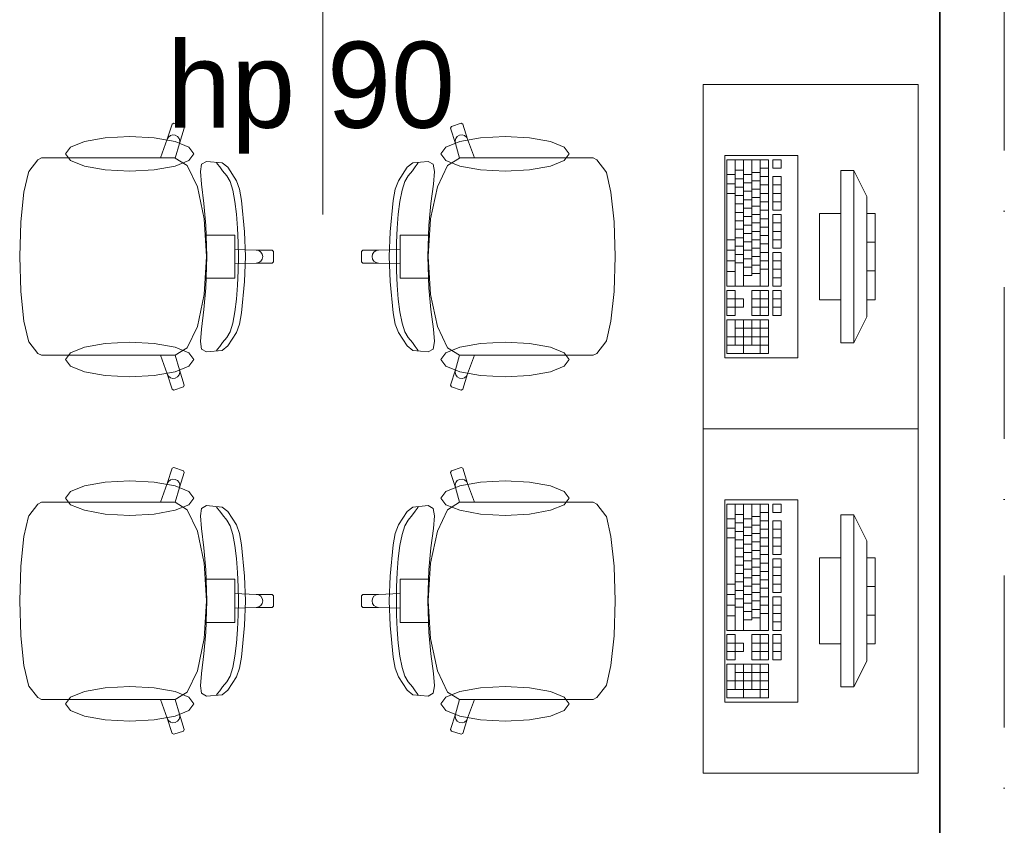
# Model space of a CAD drawing. Header units: millimetres. Extents: x -34676 to 172266, y 39940 to 476087.
# Tile 201 of 256: x 44651 to 46940, y 354771 to 356643. Entities that reach past the tile are written whole.
import ezdxf

# ---------------------------------------------------------------- set-up
doc = ezdxf.new("R2010")
doc.units = ezdxf.units.MM
doc.header["$MEASUREMENT"] = 0
doc.linetypes.add('Krawędzie ukryte', pattern=[3.912222, 2.822222, -1.09])
doc.linetypes.add('Kropki i Kreski', pattern=[6.702778, 3.527778, -1.763889, 0, -1.411111])
for name, color, linetype in [('#podkład', 252, 'Continuous'), ('Konstrukcja - Siatka mod', 7, 'Continuous'), ('Konstrukcja - Ściany nośne wew..P', 7, 'Continuous'), ('Wnętrze - Umeblowanie', 7, 'Continuous'), ('Znaczniki okien Archicada', 7, 'Continuous')]:
    doc.layers.add(name, color=color, linetype=linetype)
doc.styles.add('MtXpl_Arial3', font='txt', dxfattribs={"height": 0.2})

# ---------------------------------------------------------------- blocks, each defined once
blk = doc.blocks.new('kjghgg')
at = {"layer": 'Konstrukcja - Siatka mod', "color": 252, "linetype": 'Kropki i Kreski', "lineweight": 13, "ltscale": 100}
blk.add_line((-97445.8, 468219.5), (-97445.8, 485184.3), dxfattribs=at)
at = {"layer": 'Konstrukcja - Ściany nośne wew..P', "color": 252, "linetype": 'Continuous', "lineweight": 35, "ltscale": 100}
blk.add_line((-97595.8, 482078.3), (-97595.8, 477128.3), dxfattribs=at)
at = {"layer": 'Konstrukcja - Ściany nośne wew..P', "color": 252, "linetype": 'Krawędzie ukryte', "lineweight": 20, "ltscale": 100}
blk.add_line((-97595.8, 482078.3), (-97595.8, 477128.3), dxfattribs=at)
at = {"layer": 'Wnętrze - Umeblowanie', "color": 252, "linetype": 'Continuous', "lineweight": 13, "ltscale": 100}
for p, q in [((-97645.8, 481780.1), (-98145.8, 481780.1)), ((-98145.8, 481780.1), (-98145.8, 480980.1)), ((-97645.8, 480980.1), (-97645.8, 481780.1)), ((-99392.4, 481652.8), (-99381, 481688.2)), ((-99381, 481688.2), (-99377.3, 481690.1)), ((-99377.3, 481690.1), (-99354.5, 481682.6)), ((-99352.6, 481678.8), (-99364, 481643.4)), ((-99354.5, 481682.6), (-99352.6, 481678.8)), ((-98731.6, 481682.6), (-98733.6, 481678.8)), ((-98733.6, 481678.8), (-98722.2, 481643.4)), ((-98708.9, 481690.1), (-98731.6, 481682.6)), ((-98705.1, 481688.2), (-98708.9, 481690.1)), ((-98693.7, 481652.8), (-98705.1, 481688.2)), ((-99584.8, 481647.6), (-99536.5, 481656.3)), ((-99536.5, 481656.3), (-99479.5, 481659.4)), ((-99479.5, 481659.4), (-99422.4, 481656.3)), ((-99422.4, 481656.3), (-99374.1, 481647.6)), ((-99408.1, 481609.4), (-99392.4, 481652.8)), ((-99392.4, 481652.8), (-99389.6, 481657.9)), ((-99389.6, 481657.9), (-99385, 481661.5)), ((-99385, 481661.5), (-99379.4, 481663.1)), ((-99379.4, 481663.1), (-99373.6, 481662.5)), ((-99373.6, 481662.5), (-99368.5, 481659.6)), ((-99368.5, 481659.6), (-99364.9, 481654.9)), ((-99364.9, 481654.9), (-99363.3, 481649.3)), ((-99363.3, 481649.3), (-99364, 481643.4)), ((-98721.3, 481654.9), (-98722.9, 481649.3)), ((-98722.9, 481649.3), (-98722.2, 481643.4)), ((-98717.7, 481659.6), (-98721.3, 481654.9)), ((-98712.6, 481662.5), (-98717.7, 481659.6)), ((-98706.8, 481663.1), (-98712.6, 481662.5)), ((-98663.7, 481656.3), (-98712.1, 481647.6)), ((-98701.2, 481661.5), (-98706.8, 481663.1)), ((-98696.6, 481657.9), (-98701.2, 481661.5)), ((-98693.7, 481652.8), (-98696.6, 481657.9)), ((-98678, 481609.4), (-98693.7, 481652.8)), ((-98606.7, 481659.4), (-98663.7, 481656.3)), ((-98549.7, 481656.3), (-98606.7, 481659.4)), ((-98501.3, 481647.6), (-98549.7, 481656.3)), ((-99628.5, 481619.1), (-99617.1, 481634.5)), ((-99617.1, 481634.5), (-99584.8, 481647.6)), ((-99374.1, 481647.6), (-99341.8, 481634.5)), ((-99364, 481643.4), (-99373.7, 481609.3)), ((-99341.8, 481634.5), (-99330.5, 481619.1)), ((-98744.4, 481634.5), (-98755.7, 481619.1)), ((-98712.1, 481647.6), (-98744.4, 481634.5)), ((-98722.2, 481643.4), (-98712.5, 481609.3)), ((-98469, 481634.5), (-98501.3, 481647.6)), ((-98457.7, 481619.1), (-98469, 481634.5)), ((-99714.1, 481578), (-99693, 481604.8)), ((-99693, 481604.8), (-99684.4, 481609.4)), ((-99684.4, 481609.4), (-99653.3, 481609.4)), ((-99653.3, 481609.4), (-99617.2, 481609.4)), ((-99617.1, 481603.7), (-99628.5, 481619.1)), ((-99617.2, 481609.4), (-99408.1, 481609.4)), ((-99584.8, 481590.7), (-99617.1, 481603.7)), ((-99373.9, 481609.4), (-99408.1, 481609.4)), ((-99341.8, 481603.7), (-99374.1, 481590.7)), ((-99373.9, 481609.4), (-99373.7, 481609.3)), ((-99373.7, 481609.3), (-99345.8, 481591.9)), ((-99330.5, 481619.1), (-99341.8, 481603.7)), ((-98755.7, 481619.1), (-98744.4, 481603.7)), ((-98744.4, 481603.7), (-98712.1, 481590.7)), ((-98712.5, 481609.3), (-98740.3, 481591.9)), ((-98712.3, 481609.4), (-98712.5, 481609.3)), ((-98712.3, 481609.4), (-98678, 481609.4)), ((-98468.9, 481609.4), (-98678, 481609.4)), ((-98501.3, 481590.7), (-98469, 481603.7)), ((-98469, 481603.7), (-98457.7, 481619.1)), ((-98432.9, 481609.4), (-98468.9, 481609.4)), ((-98401.8, 481609.4), (-98432.9, 481609.4)), ((-98393.2, 481604.8), (-98401.8, 481609.4)), ((-98372.1, 481578), (-98393.2, 481604.8)), ((-97925.8, 481615.1), (-98095.8, 481615.1)), ((-98095.8, 481615.1), (-98095.8, 481145.1)), ((-98090.9, 481605.3), (-98090.9, 481311.6)), ((-97993.9, 481605.3), (-98090.9, 481605.3)), ((-98071.5, 481605.3), (-98071.5, 481311.6)), ((-98052.1, 481605.3), (-98052.1, 481311.6)), ((-98032.7, 481605.3), (-98032.7, 481336)), ((-98013.3, 481605.3), (-98013.3, 481311.6)), ((-97993.9, 481311.6), (-97993.9, 481605.3)), ((-97984.2, 481605.3), (-97984.2, 481585.7)), ((-97964.9, 481605.3), (-97984.2, 481605.3)), ((-97964.9, 481585.7), (-97964.9, 481605.3)), ((-97925.8, 481145.1), (-97925.8, 481615.1)), ((-99536.5, 481581.9), (-99584.8, 481590.7)), ((-99479.5, 481578.9), (-99536.5, 481581.9)), ((-99422.4, 481581.9), (-99479.5, 481578.9)), ((-99374.1, 481590.7), (-99422.4, 481581.9)), ((-99345.8, 481591.9), (-99322, 481542.2)), ((-99315.3, 481577.6), (-99312.3, 481594.8)), ((-99312.3, 481594.8), (-99300.7, 481601.5)), ((-99300.7, 481601.5), (-99264.6, 481598.2)), ((-99275.2, 481595.1), (-99277.8, 481598.9)), ((-99270.1, 481588.9), (-99275.2, 481595.1)), ((-99263.9, 481579.8), (-99270.1, 481588.9)), ((-99264.6, 481598.2), (-99251.5, 481587.7)), ((-99251.5, 481587.7), (-99231.4, 481556.6)), ((-98834.7, 481587.7), (-98854.8, 481556.6)), ((-98821.5, 481598.2), (-98834.7, 481587.7)), ((-98822.3, 481579.8), (-98816.1, 481588.9)), ((-98785.4, 481601.5), (-98821.5, 481598.2)), ((-98816.1, 481588.9), (-98811, 481595.1)), ((-98811, 481595.1), (-98808.4, 481598.9)), ((-98773.9, 481594.8), (-98785.4, 481601.5)), ((-98770.8, 481577.6), (-98773.9, 481594.8)), ((-98740.3, 481591.9), (-98764.1, 481542.2)), ((-98712.1, 481590.7), (-98663.7, 481581.9)), ((-98663.7, 481581.9), (-98606.7, 481578.9)), ((-98606.7, 481578.9), (-98549.7, 481581.9)), ((-98549.7, 481581.9), (-98501.3, 481590.7)), ((-98071.5, 481580.8), (-98052.1, 481580.8)), ((-98013.3, 481585.7), (-97993.9, 481585.7)), ((-97984.2, 481585.7), (-97964.9, 481585.7)), ((-99725.7, 481530), (-99715, 481575.9)), ((-99715, 481575.9), (-99714.1, 481578)), ((-99312.7, 481548.7), (-99315.3, 481577.6)), ((-99253.8, 481568.1), (-99263.9, 481579.8)), ((-99246.1, 481554.9), (-99253.8, 481568.1)), ((-98840, 481554.9), (-98832.3, 481568.1)), ((-98832.3, 481568.1), (-98822.3, 481579.8)), ((-98773.4, 481548.7), (-98770.8, 481577.6)), ((-98371.2, 481575.9), (-98372.1, 481578)), ((-98360.5, 481530), (-98371.2, 481575.9)), ((-98090.9, 481571), (-98071.5, 481571)), ((-98071.5, 481561.3), (-98052.1, 481561.3)), ((-98052.1, 481571), (-98032.7, 481571)), ((-98032.7, 481575.9), (-98013.3, 481575.9)), ((-98013.3, 481566.2), (-97993.9, 481566.2)), ((-97984.2, 481566.2), (-97984.2, 481487.8)), ((-97964.9, 481566.2), (-97984.2, 481566.2)), ((-97964.9, 481487.8), (-97964.9, 481566.2)), ((-97825.8, 481580.1), (-97825.8, 481180.1)), ((-97795.8, 481580.1), (-97825.8, 481580.1)), ((-97795.8, 481180.1), (-97795.8, 481580.1)), ((-97795.8, 481580.1), (-97765.8, 481520.1)), ((-99322, 481542.2), (-99306.2, 481467.9)), ((-99306.9, 481503.3), (-99312.7, 481548.7)), ((-99239.9, 481534.6), (-99246.1, 481554.9)), ((-99234.9, 481508.6), (-99239.9, 481534.6)), ((-99231.4, 481556.6), (-99224.1, 481536.7)), ((-99224.1, 481536.7), (-99219.3, 481510.8)), ((-98862, 481536.7), (-98866.8, 481510.8)), ((-98854.8, 481556.6), (-98862, 481536.7)), ((-98851.2, 481508.6), (-98846.3, 481534.6)), ((-98846.3, 481534.6), (-98840, 481554.9)), ((-98764.1, 481542.2), (-98780, 481467.9)), ((-98779.3, 481503.3), (-98773.4, 481548.7)), ((-98090.9, 481549), (-98071.5, 481549)), ((-98071.5, 481541.7), (-98052.1, 481541.7)), ((-98052.1, 481551.5), (-98032.7, 481551.5)), ((-98032.7, 481556.4), (-98013.3, 481556.4)), ((-98032.7, 481536.8), (-98013.3, 481536.8)), ((-98013.3, 481546.6), (-97993.9, 481546.6)), ((-97984.2, 481546.6), (-97964.9, 481546.6)), ((-99732.8, 481461.2), (-99725.7, 481530)), ((-98353.3, 481461.2), (-98360.5, 481530)), ((-98090.9, 481527), (-98071.5, 481527)), ((-98071.5, 481522.1), (-98052.1, 481522.1)), ((-98052.1, 481531.9), (-98032.7, 481531.9)), ((-98052.1, 481512.3), (-98032.7, 481512.3)), ((-98032.7, 481517.2), (-98013.3, 481517.2)), ((-98013.3, 481527), (-97993.9, 481527)), ((-97984.2, 481527), (-97964.9, 481527)), ((-97765.8, 481520.1), (-97765.8, 481240.1)), ((-99302.2, 481452.4), (-99306.9, 481503.3)), ((-99231.2, 481478.7), (-99234.9, 481508.6)), ((-99219.3, 481510.8), (-99212.4, 481437.6)), ((-98866.8, 481510.8), (-98873.8, 481437.6)), ((-98854.9, 481478.7), (-98851.2, 481508.6)), ((-98783.9, 481452.4), (-98779.3, 481503.3)), ((-98071.5, 481502.5), (-98052.1, 481502.5)), ((-98052.1, 481492.7), (-98032.7, 481492.7)), ((-98032.7, 481497.6), (-98013.3, 481497.6)), ((-98013.3, 481507.4), (-97993.9, 481507.4)), ((-97984.2, 481507.4), (-97964.9, 481507.4)), ((-99306.2, 481467.9), (-99303.8, 481430.4)), ((-99228.7, 481446.2), (-99231.2, 481478.7)), ((-98857.5, 481446.2), (-98854.9, 481478.7)), ((-98780, 481467.9), (-98782.4, 481430.4)), ((-98071.5, 481482.9), (-98052.1, 481482.9)), ((-98052.1, 481473.1), (-98032.7, 481473.1)), ((-98032.7, 481478), (-98013.3, 481478)), ((-98013.3, 481487.8), (-97993.9, 481487.8)), ((-98013.3, 481468.2), (-97993.9, 481468.2)), ((-97984.2, 481487.8), (-97964.9, 481487.8)), ((-97984.2, 481478), (-97984.2, 481399.7)), ((-97964.9, 481478), (-97984.2, 481478)), ((-97964.9, 481399.7), (-97964.9, 481478)), ((-97875.8, 481480.1), (-97875.8, 481280.1)), ((-97825.8, 481480.1), (-97875.8, 481480.1)), ((-97825.8, 481280.1), (-97825.8, 481480.1)), ((-97765.8, 481480.1), (-97765.8, 481280.1)), ((-97745.8, 481480.1), (-97765.8, 481480.1)), ((-97745.8, 481280.1), (-97745.8, 481480.1)), ((-99735.4, 481380.1), (-99732.9, 481460.1)), ((-99732.9, 481460.1), (-99732.8, 481461.2)), ((-99299.9, 481380.1), (-99302.2, 481452.4)), ((-99227.2, 481412.8), (-99228.7, 481446.2)), ((-98858.9, 481412.8), (-98857.5, 481446.2)), ((-98786.3, 481380.1), (-98783.9, 481452.4)), ((-98353.2, 481460.1), (-98353.3, 481461.2)), ((-98350.8, 481380.1), (-98353.2, 481460.1)), ((-98071.5, 481463.3), (-98052.1, 481463.3)), ((-98071.5, 481443.8), (-98052.1, 481443.8)), ((-98052.1, 481453.5), (-98032.7, 481453.5)), ((-98032.7, 481458.4), (-98013.3, 481458.4)), ((-98013.3, 481448.7), (-97993.9, 481448.7)), ((-97984.2, 481458.4), (-97964.9, 481458.4)), ((-99303.8, 481430.4), (-99300.6, 481380.1)), ((-99303.8, 481430.4), (-99265.1, 481430.4)), ((-99265.1, 481430.4), (-99235.2, 481430.4)), ((-99235.2, 481430.4), (-99235.2, 481397)), ((-99212.4, 481437.6), (-99210.2, 481380.1)), ((-98873.8, 481437.6), (-98876, 481380.1)), ((-98821.1, 481430.4), (-98851, 481430.4)), ((-98851, 481430.4), (-98851, 481397)), ((-98782.4, 481430.4), (-98821.1, 481430.4)), ((-98782.4, 481430.4), (-98785.6, 481380.1)), ((-98071.5, 481424.2), (-98052.1, 481424.2)), ((-98052.1, 481434), (-98032.7, 481434)), ((-98032.7, 481438.9), (-98013.3, 481438.9)), ((-98013.3, 481429.1), (-97993.9, 481429.1)), ((-97984.2, 481438.9), (-97964.9, 481438.9)), ((-99226.8, 481380.1), (-99227.2, 481412.8)), ((-98859.4, 481380.1), (-98858.9, 481412.8)), ((-98090.9, 481419.3), (-98071.5, 481419.3)), ((-98071.5, 481404.6), (-98052.1, 481404.6)), ((-98052.1, 481414.4), (-98032.7, 481414.4)), ((-98032.7, 481419.3), (-98013.3, 481419.3)), ((-98032.7, 481399.7), (-98013.3, 481399.7)), ((-98013.3, 481409.5), (-97993.9, 481409.5)), ((-97984.2, 481419.3), (-97964.9, 481419.3)), ((-97984.2, 481399.7), (-97964.9, 481399.7)), ((-97765.8, 481413.4), (-97745.8, 481413.4)), ((-99735.4, 481380.1), (-99732.9, 481300.1)), ((-99303.8, 481329.8), (-99300.6, 481380.1)), ((-99299.9, 481380.1), (-99302.2, 481307.8)), ((-99235.2, 481397), (-99235.2, 481380.1)), ((-99235.2, 481397), (-99185.3, 481395.2)), ((-99235.2, 481363.2), (-99235.2, 481380.1)), ((-99226.8, 481380.1), (-99227.2, 481347.4)), ((-99212.4, 481322.6), (-99210.2, 481380.1)), ((-99185.3, 481395.2), (-99179.6, 481394.1)), ((-99185.3, 481395.2), (-99148.4, 481395.2)), ((-99179.6, 481394.1), (-99174.7, 481390.8)), ((-99174.7, 481390.8), (-99171.5, 481385.9)), ((-99174.7, 481369.4), (-99171.5, 481374.3)), ((-99171.5, 481385.9), (-99170.3, 481380.1)), ((-99171.5, 481374.3), (-99170.3, 481380.1)), ((-99148.4, 481395.2), (-99145.4, 481392.2)), ((-99145.4, 481392.2), (-99145.4, 481380.1)), ((-99145.4, 481368), (-99145.4, 481380.1)), ((-98937.8, 481395.2), (-98940.8, 481392.2)), ((-98940.8, 481392.2), (-98940.8, 481380.1)), ((-98940.8, 481368), (-98940.8, 481380.1)), ((-98900.9, 481395.2), (-98937.8, 481395.2)), ((-98914.7, 481385.9), (-98915.8, 481380.1)), ((-98914.7, 481374.3), (-98915.8, 481380.1)), ((-98911.5, 481390.8), (-98914.7, 481385.9)), ((-98911.5, 481369.4), (-98914.7, 481374.3)), ((-98906.6, 481394.1), (-98911.5, 481390.8)), ((-98900.9, 481395.2), (-98906.6, 481394.1)), ((-98851, 481397), (-98900.9, 481395.2)), ((-98873.8, 481322.6), (-98876, 481380.1)), ((-98859.4, 481380.1), (-98858.9, 481347.4)), ((-98851, 481397), (-98851, 481380.1)), ((-98851, 481363.2), (-98851, 481380.1)), ((-98786.3, 481380.1), (-98783.9, 481307.8)), ((-98782.4, 481329.8), (-98785.6, 481380.1)), ((-98350.8, 481380.1), (-98353.2, 481300.1)), ((-98090.9, 481394.8), (-98071.5, 481394.8)), ((-98071.5, 481385), (-98052.1, 481385)), ((-98052.1, 481394.8), (-98032.7, 481394.8)), ((-98052.1, 481375.2), (-98032.7, 481375.2)), ((-98032.7, 481380.1), (-98013.3, 481380.1)), ((-98013.3, 481389.9), (-97993.9, 481389.9)), ((-97984.2, 481389.9), (-97984.2, 481311.6)), ((-97964.9, 481389.9), (-97984.2, 481389.9)), ((-97964.9, 481311.6), (-97964.9, 481389.9)), ((-99235.2, 481363.2), (-99185.3, 481365)), ((-99235.2, 481329.8), (-99235.2, 481363.2)), ((-99185.3, 481365), (-99179.6, 481366.2)), ((-99185.3, 481365), (-99148.4, 481365)), ((-99179.6, 481366.2), (-99174.7, 481369.4)), ((-99148.4, 481365), (-99145.4, 481368)), ((-98937.8, 481365), (-98940.8, 481368)), ((-98900.9, 481365), (-98937.8, 481365)), ((-98906.6, 481366.2), (-98911.5, 481369.4)), ((-98900.9, 481365), (-98906.6, 481366.2)), ((-98851, 481363.2), (-98900.9, 481365)), ((-98851, 481329.8), (-98851, 481363.2)), ((-98090.9, 481370.3), (-98071.5, 481370.3)), ((-98071.5, 481365.4), (-98052.1, 481365.4)), ((-98052.1, 481355.6), (-98032.7, 481355.6)), ((-98032.7, 481360.5), (-98013.3, 481360.5)), ((-98013.3, 481370.3), (-97993.9, 481370.3)), ((-97984.2, 481370.3), (-97964.9, 481370.3)), ((-99306.2, 481292.4), (-99303.8, 481329.8)), ((-99303.8, 481329.8), (-99265.1, 481329.8)), ((-99265.1, 481329.8), (-99235.2, 481329.8)), ((-99227.2, 481347.4), (-99228.7, 481314)), ((-98858.9, 481347.4), (-98857.5, 481314)), ((-98821.1, 481329.8), (-98851, 481329.8)), ((-98782.4, 481329.8), (-98821.1, 481329.8)), ((-98780, 481292.4), (-98782.4, 481329.8)), ((-98090.9, 481345.8), (-98071.5, 481345.8)), ((-98052.1, 481336), (-98032.7, 481336)), ((-98032.7, 481340.9), (-98013.3, 481340.9)), ((-98013.3, 481350.7), (-97993.9, 481350.7)), ((-97984.2, 481350.7), (-97964.9, 481350.7)), ((-97984.2, 481331.2), (-97964.9, 481331.2)), ((-97765.8, 481346.8), (-97745.8, 481346.8)), ((-99302.2, 481307.8), (-99306.9, 481256.9)), ((-99228.7, 481314), (-99231.2, 481281.6)), ((-99219.3, 481249.4), (-99212.4, 481322.6)), ((-98866.8, 481249.4), (-98873.8, 481322.6)), ((-98857.5, 481314), (-98854.9, 481281.6)), ((-98783.9, 481307.8), (-98779.3, 481256.9)), ((-98090.9, 481311.6), (-97993.9, 481311.6)), ((-97984.2, 481311.6), (-97964.9, 481311.6)), ((-99732.9, 481300.1), (-99732.8, 481299)), ((-99732.8, 481299), (-99725.7, 481230.3)), ((-99322, 481218), (-99306.2, 481292.4)), ((-98764.1, 481218), (-98780, 481292.4)), ((-98353.3, 481299), (-98360.5, 481230.3)), ((-98353.2, 481300.1), (-98353.3, 481299)), ((-98090.9, 481301.8), (-98090.9, 481243)), ((-98071.5, 481301.8), (-98090.9, 481301.8)), ((-98071.5, 481282.2), (-98071.5, 481301.8)), ((-98032.7, 481301.8), (-98032.7, 481243)), ((-97993.9, 481301.8), (-98032.7, 481301.8)), ((-98013.3, 481301.8), (-98013.3, 481243)), ((-97993.9, 481243), (-97993.9, 481301.8)), ((-97984.2, 481301.8), (-97984.2, 481243)), ((-97964.9, 481301.8), (-97984.2, 481301.8)), ((-97964.9, 481243), (-97964.9, 481301.8)), ((-99231.2, 481281.6), (-99234.9, 481251.6)), ((-98854.9, 481281.6), (-98851.2, 481251.6)), ((-98090.9, 481282.2), (-98071.5, 481282.2)), ((-98090.9, 481262.6), (-98071.5, 481262.6)), ((-98052.1, 481282.2), (-98071.5, 481282.2)), ((-98071.5, 481282.2), (-98071.5, 481262.6)), ((-98071.5, 481243), (-98071.5, 481262.6)), ((-98071.5, 481262.6), (-98052.1, 481262.6)), ((-98052.1, 481262.6), (-98052.1, 481282.2)), ((-98032.7, 481282.2), (-97993.9, 481282.2)), ((-98032.7, 481262.6), (-97993.9, 481262.6)), ((-97984.2, 481282.2), (-97964.9, 481282.2)), ((-97984.2, 481262.6), (-97964.9, 481262.6)), ((-97875.8, 481280.1), (-97825.8, 481280.1)), ((-97765.8, 481280.1), (-97745.8, 481280.1)), ((-99306.9, 481256.9), (-99312.7, 481211.6)), ((-99234.9, 481251.6), (-99239.9, 481225.6)), ((-99224.1, 481223.5), (-99219.3, 481249.4)), ((-98862, 481223.5), (-98866.8, 481249.4)), ((-98851.2, 481251.6), (-98846.3, 481225.6)), ((-98779.3, 481256.9), (-98773.4, 481211.6)), ((-98090.9, 481243), (-98071.5, 481243)), ((-98032.7, 481243), (-97993.9, 481243)), ((-97984.2, 481243), (-97964.9, 481243)), ((-97795.8, 481180.1), (-97765.8, 481240.1)), ((-99725.7, 481230.3), (-99715, 481184.3)), ((-99345.8, 481168.3), (-99322, 481218)), ((-99239.9, 481225.6), (-99246.1, 481205.3)), ((-99231.4, 481203.6), (-99224.1, 481223.5)), ((-98854.8, 481203.6), (-98862, 481223.5)), ((-98846.3, 481225.6), (-98840, 481205.3)), ((-98740.3, 481168.3), (-98764.1, 481218)), ((-98360.5, 481230.3), (-98371.2, 481184.3)), ((-98090.9, 481233.2), (-98090.9, 481154.9)), ((-97993.9, 481233.2), (-98090.9, 481233.2)), ((-98071.5, 481233.2), (-98071.5, 481174.5)), ((-98052.1, 481233.2), (-98052.1, 481154.9)), ((-98032.7, 481233.2), (-98032.7, 481174.5)), ((-98013.3, 481233.2), (-98013.3, 481154.9)), ((-97993.9, 481154.9), (-97993.9, 481233.2)), ((-99312.7, 481211.6), (-99315.3, 481182.7)), ((-99253.8, 481192.1), (-99263.9, 481180.4)), ((-99246.1, 481205.3), (-99253.8, 481192.1)), ((-99251.5, 481172.6), (-99231.4, 481203.6)), ((-98834.7, 481172.6), (-98854.8, 481203.6)), ((-98840, 481205.3), (-98832.3, 481192.1)), ((-98832.3, 481192.1), (-98822.3, 481180.4)), ((-98773.4, 481211.6), (-98770.8, 481182.7)), ((-98090.9, 481194.1), (-97993.9, 481194.1)), ((-98071.5, 481213.7), (-97993.9, 481213.7)), ((-99715, 481184.3), (-99714.1, 481182.2)), ((-99714.1, 481182.2), (-99693, 481155.4)), ((-99584.8, 481169.6), (-99617.1, 481156.5)), ((-99536.5, 481178.3), (-99584.8, 481169.6)), ((-99479.5, 481181.4), (-99536.5, 481178.3)), ((-99422.4, 481178.3), (-99479.5, 481181.4)), ((-99374.1, 481169.6), (-99422.4, 481178.3)), ((-99341.8, 481156.5), (-99374.1, 481169.6)), ((-99373.7, 481151), (-99345.8, 481168.3)), ((-99315.3, 481182.7), (-99312.3, 481165.4)), ((-99270.1, 481171.4), (-99275.2, 481165.1)), ((-99263.9, 481180.4), (-99270.1, 481171.4)), ((-99264.6, 481162), (-99251.5, 481172.6)), ((-98821.5, 481162), (-98834.7, 481172.6)), ((-98822.3, 481180.4), (-98816.1, 481171.4)), ((-98816.1, 481171.4), (-98811, 481165.1)), ((-98770.8, 481182.7), (-98773.9, 481165.4)), ((-98744.4, 481156.5), (-98712.1, 481169.6)), ((-98712.5, 481151), (-98740.3, 481168.3)), ((-98712.1, 481169.6), (-98663.7, 481178.3)), ((-98663.7, 481178.3), (-98606.7, 481181.4)), ((-98606.7, 481181.4), (-98549.7, 481178.3)), ((-98549.7, 481178.3), (-98501.3, 481169.6)), ((-98501.3, 481169.6), (-98469, 481156.5)), ((-98372.1, 481182.2), (-98393.2, 481155.4)), ((-98371.2, 481184.3), (-98372.1, 481182.2)), ((-98090.9, 481174.5), (-97993.9, 481174.5)), ((-97825.8, 481180.1), (-97795.8, 481180.1)), ((-99693, 481155.4), (-99684.4, 481150.8)), ((-99684.4, 481150.8), (-99653.3, 481150.8)), ((-99653.3, 481150.8), (-99617.2, 481150.8)), ((-99617.1, 481156.5), (-99628.5, 481141.1)), ((-99617.2, 481150.8), (-99408.1, 481150.8)), ((-99373.9, 481150.8), (-99408.1, 481150.8)), ((-99408.1, 481150.8), (-99392.4, 481107.5)), ((-99373.9, 481150.8), (-99373.7, 481151)), ((-99364, 481116.8), (-99373.7, 481151)), ((-99330.5, 481141.1), (-99341.8, 481156.5)), ((-99312.3, 481165.4), (-99300.7, 481158.7)), ((-99300.7, 481158.7), (-99264.6, 481162)), ((-99275.2, 481165.1), (-99277.8, 481161.3)), ((-98785.4, 481158.7), (-98821.5, 481162)), ((-98811, 481165.1), (-98808.4, 481161.3)), ((-98773.9, 481165.4), (-98785.4, 481158.7)), ((-98755.7, 481141.1), (-98744.4, 481156.5)), ((-98722.2, 481116.8), (-98712.5, 481151)), ((-98712.3, 481150.8), (-98712.5, 481151)), ((-98712.3, 481150.8), (-98678, 481150.8)), ((-98678, 481150.8), (-98693.7, 481107.5)), ((-98468.9, 481150.8), (-98678, 481150.8)), ((-98469, 481156.5), (-98457.7, 481141.1)), ((-98432.9, 481150.8), (-98468.9, 481150.8)), ((-98401.8, 481150.8), (-98432.9, 481150.8)), ((-98393.2, 481155.4), (-98401.8, 481150.8)), ((-98090.9, 481154.9), (-97993.9, 481154.9)), ((-99628.5, 481141.1), (-99617.1, 481125.7)), ((-99617.1, 481125.7), (-99584.8, 481112.6)), ((-99374.1, 481112.6), (-99341.8, 481125.7)), ((-99341.8, 481125.7), (-99330.5, 481141.1)), ((-98744.4, 481125.7), (-98755.7, 481141.1)), ((-98712.1, 481112.6), (-98744.4, 481125.7)), ((-98469, 481125.7), (-98501.3, 481112.6)), ((-98457.7, 481141.1), (-98469, 481125.7)), ((-98095.8, 481145.1), (-97925.8, 481145.1)), ((-99584.8, 481112.6), (-99536.5, 481103.9)), ((-99536.5, 481103.9), (-99479.5, 481100.9)), ((-99479.5, 481100.9), (-99422.4, 481103.9)), ((-99422.4, 481103.9), (-99374.1, 481112.6)), ((-99392.4, 481107.5), (-99389.6, 481102.3)), ((-99392.4, 481107.5), (-99381, 481072.1)), ((-99389.6, 481102.3), (-99385, 481098.7)), ((-99373.6, 481097.8), (-99368.5, 481100.6)), ((-99368.5, 481100.6), (-99364.9, 481105.3)), ((-99364.9, 481105.3), (-99363.3, 481110.9)), ((-99363.3, 481110.9), (-99364, 481116.8)), ((-99352.6, 481081.4), (-99364, 481116.8)), ((-98733.6, 481081.4), (-98722.2, 481116.8)), ((-98722.9, 481110.9), (-98722.2, 481116.8)), ((-98721.3, 481105.3), (-98722.9, 481110.9)), ((-98717.7, 481100.6), (-98721.3, 481105.3)), ((-98712.6, 481097.8), (-98717.7, 481100.6)), ((-98663.7, 481103.9), (-98712.1, 481112.6)), ((-98693.7, 481107.5), (-98705.1, 481072.1)), ((-98696.6, 481102.3), (-98701.2, 481098.7)), ((-98693.7, 481107.5), (-98696.6, 481102.3)), ((-98606.7, 481100.9), (-98663.7, 481103.9)), ((-98549.7, 481103.9), (-98606.7, 481100.9)), ((-98501.3, 481112.6), (-98549.7, 481103.9)), ((-99385, 481098.7), (-99379.4, 481097.1)), ((-99379.4, 481097.1), (-99373.6, 481097.8)), ((-99377.3, 481070.1), (-99354.5, 481077.6)), ((-99354.5, 481077.6), (-99352.6, 481081.4)), ((-98731.6, 481077.6), (-98733.6, 481081.4)), ((-98708.9, 481070.1), (-98731.6, 481077.6)), ((-98706.8, 481097.1), (-98712.6, 481097.8)), ((-98701.2, 481098.7), (-98706.8, 481097.1)), ((-99381, 481072.1), (-99377.3, 481070.1)), ((-98705.1, 481072.1), (-98708.9, 481070.1)), ((-97645.8, 480980.1), (-98145.8, 480980.1)), ((-98145.8, 480980.1), (-98145.8, 480180.1)), ((-98145.8, 480980.1), (-97645.8, 480980.1)), ((-97645.8, 480180.1), (-97645.8, 480980.1)), ((-99392.4, 480852.8), (-99381, 480888.2)), ((-99381, 480888.2), (-99377.3, 480890.1)), ((-99377.3, 480890.1), (-99354.5, 480882.6)), ((-99352.6, 480878.8), (-99364, 480843.4)), ((-99354.5, 480882.6), (-99352.6, 480878.8)), ((-98731.6, 480882.6), (-98733.6, 480878.8)), ((-98733.6, 480878.8), (-98722.2, 480843.4)), ((-98708.9, 480890.1), (-98731.6, 480882.6)), ((-98705.1, 480888.2), (-98708.9, 480890.1)), ((-98693.7, 480852.8), (-98705.1, 480888.2)), ((-99617.1, 480834.5), (-99584.8, 480847.6)), ((-99584.8, 480847.6), (-99536.5, 480856.3)), ((-99536.5, 480856.3), (-99479.5, 480859.4)), ((-99479.5, 480859.4), (-99422.4, 480856.3)), ((-99422.4, 480856.3), (-99374.1, 480847.6)), ((-99408.1, 480809.4), (-99392.4, 480852.8)), ((-99392.4, 480852.8), (-99389.6, 480857.9)), ((-99389.6, 480857.9), (-99385, 480861.5)), ((-99385, 480861.5), (-99379.4, 480863.1)), ((-99379.4, 480863.1), (-99373.6, 480862.5)), ((-99374.1, 480847.6), (-99341.8, 480834.5)), ((-99373.6, 480862.5), (-99368.5, 480859.6)), ((-99368.5, 480859.6), (-99364.9, 480854.9)), ((-99364.9, 480854.9), (-99363.3, 480849.3)), ((-99363.3, 480849.3), (-99364, 480843.4)), ((-98712.1, 480847.6), (-98744.4, 480834.5)), ((-98721.3, 480854.9), (-98722.9, 480849.3)), ((-98722.9, 480849.3), (-98722.2, 480843.4)), ((-98717.7, 480859.6), (-98721.3, 480854.9)), ((-98712.6, 480862.5), (-98717.7, 480859.6)), ((-98706.8, 480863.1), (-98712.6, 480862.5)), ((-98663.7, 480856.3), (-98712.1, 480847.6)), ((-98701.2, 480861.5), (-98706.8, 480863.1)), ((-98696.6, 480857.9), (-98701.2, 480861.5)), ((-98693.7, 480852.8), (-98696.6, 480857.9)), ((-98678, 480809.4), (-98693.7, 480852.8)), ((-98606.7, 480859.4), (-98663.7, 480856.3)), ((-98549.7, 480856.3), (-98606.7, 480859.4)), ((-98501.3, 480847.6), (-98549.7, 480856.3)), ((-98469, 480834.5), (-98501.3, 480847.6)), ((-99628.5, 480819.1), (-99617.1, 480834.5)), ((-99364, 480843.4), (-99373.7, 480809.3)), ((-99341.8, 480834.5), (-99330.5, 480819.1)), ((-98744.4, 480834.5), (-98755.7, 480819.1)), ((-98722.2, 480843.4), (-98712.5, 480809.3)), ((-98457.7, 480819.1), (-98469, 480834.5)), ((-99714.1, 480778), (-99693, 480804.8)), ((-99693, 480804.8), (-99684.4, 480809.4)), ((-99684.4, 480809.4), (-99653.3, 480809.4)), ((-99653.3, 480809.4), (-99617.2, 480809.4)), ((-99617.1, 480803.7), (-99628.5, 480819.1)), ((-99617.2, 480809.4), (-99408.1, 480809.4)), ((-99584.8, 480790.7), (-99617.1, 480803.7)), ((-99373.9, 480809.4), (-99408.1, 480809.4)), ((-99341.8, 480803.7), (-99374.1, 480790.7)), ((-99373.9, 480809.4), (-99373.7, 480809.3)), ((-99373.7, 480809.3), (-99345.8, 480791.9)), ((-99330.5, 480819.1), (-99341.8, 480803.7)), ((-98755.7, 480819.1), (-98744.4, 480803.7)), ((-98744.4, 480803.7), (-98712.1, 480790.7)), ((-98712.5, 480809.3), (-98740.3, 480791.9)), ((-98712.3, 480809.4), (-98712.5, 480809.3)), ((-98712.3, 480809.4), (-98678, 480809.4)), ((-98468.9, 480809.4), (-98678, 480809.4)), ((-98501.3, 480790.7), (-98469, 480803.7)), ((-98469, 480803.7), (-98457.7, 480819.1)), ((-98432.9, 480809.4), (-98468.9, 480809.4)), ((-98401.8, 480809.4), (-98432.9, 480809.4)), ((-98393.2, 480804.8), (-98401.8, 480809.4)), ((-98372.1, 480778), (-98393.2, 480804.8)), ((-97925.8, 480815.1), (-98095.8, 480815.1)), ((-98095.8, 480815.1), (-98095.8, 480345.1)), ((-98090.9, 480805.3), (-98090.9, 480511.6)), ((-97993.9, 480805.3), (-98090.9, 480805.3)), ((-98071.5, 480805.3), (-98071.5, 480511.6)), ((-98052.1, 480805.3), (-98052.1, 480511.6)), ((-98032.7, 480805.3), (-98032.7, 480536)), ((-98013.3, 480805.3), (-98013.3, 480511.6)), ((-97993.9, 480511.6), (-97993.9, 480805.3)), ((-97984.2, 480805.3), (-97984.2, 480785.7)), ((-97964.9, 480805.3), (-97984.2, 480805.3)), ((-97964.9, 480785.7), (-97964.9, 480805.3)), ((-97925.8, 480345.1), (-97925.8, 480815.1)), ((-99536.5, 480781.9), (-99584.8, 480790.7)), ((-99479.5, 480778.9), (-99536.5, 480781.9)), ((-99422.4, 480781.9), (-99479.5, 480778.9)), ((-99374.1, 480790.7), (-99422.4, 480781.9)), ((-99345.8, 480791.9), (-99322, 480742.2)), ((-99315.3, 480777.6), (-99312.3, 480794.8)), ((-99312.3, 480794.8), (-99300.7, 480801.5)), ((-99300.7, 480801.5), (-99264.6, 480798.2)), ((-99275.2, 480795.1), (-99277.8, 480798.9)), ((-99270.1, 480788.9), (-99275.2, 480795.1)), ((-99263.9, 480779.8), (-99270.1, 480788.9)), ((-99264.6, 480798.2), (-99251.5, 480787.7)), ((-99253.8, 480768.1), (-99263.9, 480779.8)), ((-99251.5, 480787.7), (-99231.4, 480756.6)), ((-98834.7, 480787.7), (-98854.8, 480756.6)), ((-98821.5, 480798.2), (-98834.7, 480787.7)), ((-98832.3, 480768.1), (-98822.3, 480779.8)), ((-98822.3, 480779.8), (-98816.1, 480788.9)), ((-98785.4, 480801.5), (-98821.5, 480798.2)), ((-98816.1, 480788.9), (-98811, 480795.1)), ((-98811, 480795.1), (-98808.4, 480798.9)), ((-98773.9, 480794.8), (-98785.4, 480801.5)), ((-98770.8, 480777.6), (-98773.9, 480794.8)), ((-98740.3, 480791.9), (-98764.1, 480742.2)), ((-98712.1, 480790.7), (-98663.7, 480781.9)), ((-98663.7, 480781.9), (-98606.7, 480778.9)), ((-98606.7, 480778.9), (-98549.7, 480781.9)), ((-98549.7, 480781.9), (-98501.3, 480790.7)), ((-98071.5, 480780.8), (-98052.1, 480780.8)), ((-98013.3, 480785.7), (-97993.9, 480785.7)), ((-97984.2, 480785.7), (-97964.9, 480785.7)), ((-97825.8, 480780.1), (-97825.8, 480380.1)), ((-97795.8, 480780.1), (-97825.8, 480780.1)), ((-97795.8, 480380.1), (-97795.8, 480780.1)), ((-97795.8, 480780.1), (-97765.8, 480720.1)), ((-99725.7, 480730), (-99715, 480775.9)), ((-99715, 480775.9), (-99714.1, 480778)), ((-99312.7, 480748.7), (-99315.3, 480777.6)), ((-99246.1, 480754.9), (-99253.8, 480768.1)), ((-99231.4, 480756.6), (-99224.1, 480736.7)), ((-98854.8, 480756.6), (-98862, 480736.7)), ((-98840, 480754.9), (-98832.3, 480768.1)), ((-98773.4, 480748.7), (-98770.8, 480777.6)), ((-98371.2, 480775.9), (-98372.1, 480778)), ((-98360.5, 480730), (-98371.2, 480775.9)), ((-98090.9, 480771), (-98071.5, 480771)), ((-98071.5, 480761.3), (-98052.1, 480761.3)), ((-98052.1, 480771), (-98032.7, 480771)), ((-98032.7, 480775.9), (-98013.3, 480775.9)), ((-98032.7, 480756.4), (-98013.3, 480756.4)), ((-98013.3, 480766.2), (-97993.9, 480766.2)), ((-97984.2, 480766.2), (-97984.2, 480687.8)), ((-97964.9, 480766.2), (-97984.2, 480766.2)), ((-97964.9, 480687.8), (-97964.9, 480766.2)), ((-99322, 480742.2), (-99306.2, 480667.9)), ((-99306.9, 480703.3), (-99312.7, 480748.7)), ((-99239.9, 480734.6), (-99246.1, 480754.9)), ((-99234.9, 480708.6), (-99239.9, 480734.6)), ((-99224.1, 480736.7), (-99219.3, 480710.8)), ((-98862, 480736.7), (-98866.8, 480710.8)), ((-98851.2, 480708.6), (-98846.3, 480734.6)), ((-98846.3, 480734.6), (-98840, 480754.9)), ((-98764.1, 480742.2), (-98780, 480667.9)), ((-98779.3, 480703.3), (-98773.4, 480748.7)), ((-98090.9, 480749), (-98071.5, 480749)), ((-98071.5, 480741.7), (-98052.1, 480741.7)), ((-98052.1, 480751.5), (-98032.7, 480751.5)), ((-98032.7, 480736.8), (-98013.3, 480736.8)), ((-98013.3, 480746.6), (-97993.9, 480746.6)), ((-97984.2, 480746.6), (-97964.9, 480746.6)), ((-99732.8, 480661.2), (-99725.7, 480730)), ((-99219.3, 480710.8), (-99212.4, 480637.6)), ((-98866.8, 480710.8), (-98873.8, 480637.6)), ((-98353.3, 480661.2), (-98360.5, 480730)), ((-98090.9, 480727), (-98071.5, 480727)), ((-98071.5, 480722.1), (-98052.1, 480722.1)), ((-98052.1, 480731.9), (-98032.7, 480731.9)), ((-98052.1, 480712.3), (-98032.7, 480712.3)), ((-98032.7, 480717.2), (-98013.3, 480717.2)), ((-98013.3, 480727), (-97993.9, 480727)), ((-97984.2, 480727), (-97964.9, 480727)), ((-97765.8, 480720.1), (-97765.8, 480440.1)), ((-99302.2, 480652.4), (-99306.9, 480703.3)), ((-99231.2, 480678.7), (-99234.9, 480708.6)), ((-98854.9, 480678.7), (-98851.2, 480708.6)), ((-98783.9, 480652.4), (-98779.3, 480703.3)), ((-98071.5, 480702.5), (-98052.1, 480702.5)), ((-98052.1, 480692.7), (-98032.7, 480692.7)), ((-98032.7, 480697.6), (-98013.3, 480697.6)), ((-98013.3, 480707.4), (-97993.9, 480707.4)), ((-98013.3, 480687.8), (-97993.9, 480687.8)), ((-97984.2, 480707.4), (-97964.9, 480707.4)), ((-97984.2, 480687.8), (-97964.9, 480687.8)), ((-99306.2, 480667.9), (-99303.8, 480630.4)), ((-99228.7, 480646.2), (-99231.2, 480678.7)), ((-98857.5, 480646.2), (-98854.9, 480678.7)), ((-98780, 480667.9), (-98782.4, 480630.4)), ((-98071.5, 480682.9), (-98052.1, 480682.9)), ((-98052.1, 480673.1), (-98032.7, 480673.1)), ((-98032.7, 480678), (-98013.3, 480678)), ((-98013.3, 480668.2), (-97993.9, 480668.2)), ((-97984.2, 480678), (-97984.2, 480599.7)), ((-97964.9, 480678), (-97984.2, 480678)), ((-97964.9, 480599.7), (-97964.9, 480678)), ((-97875.8, 480680.1), (-97875.8, 480480.1)), ((-97825.8, 480680.1), (-97875.8, 480680.1)), ((-97825.8, 480480.1), (-97825.8, 480680.1)), ((-97765.8, 480680.1), (-97765.8, 480480.1)), ((-97745.8, 480680.1), (-97765.8, 480680.1)), ((-97745.8, 480480.1), (-97745.8, 480680.1)), ((-99735.4, 480580.1), (-99732.9, 480660.1)), ((-99732.9, 480660.1), (-99732.8, 480661.2)), ((-99299.9, 480580.1), (-99302.2, 480652.4)), ((-99227.2, 480612.8), (-99228.7, 480646.2)), ((-98858.9, 480612.8), (-98857.5, 480646.2)), ((-98786.3, 480580.1), (-98783.9, 480652.4)), ((-98353.2, 480660.1), (-98353.3, 480661.2)), ((-98350.8, 480580.1), (-98353.2, 480660.1)), ((-98071.5, 480663.3), (-98052.1, 480663.3)), ((-98071.5, 480643.8), (-98052.1, 480643.8)), ((-98052.1, 480653.5), (-98032.7, 480653.5)), ((-98032.7, 480658.4), (-98013.3, 480658.4)), ((-98013.3, 480648.7), (-97993.9, 480648.7)), ((-97984.2, 480658.4), (-97964.9, 480658.4)), ((-99303.8, 480630.4), (-99300.6, 480580.1)), ((-99303.8, 480630.4), (-99265.1, 480630.4)), ((-99265.1, 480630.4), (-99235.2, 480630.4)), ((-99235.2, 480630.4), (-99235.2, 480597)), ((-99212.4, 480637.6), (-99210.2, 480580.1)), ((-98873.8, 480637.6), (-98876, 480580.1)), ((-98821.1, 480630.4), (-98851, 480630.4)), ((-98851, 480630.4), (-98851, 480597)), ((-98782.4, 480630.4), (-98821.1, 480630.4)), ((-98782.4, 480630.4), (-98785.6, 480580.1)), ((-98090.9, 480619.3), (-98071.5, 480619.3)), ((-98071.5, 480624.2), (-98052.1, 480624.2)), ((-98052.1, 480634), (-98032.7, 480634)), ((-98032.7, 480638.9), (-98013.3, 480638.9)), ((-98032.7, 480619.3), (-98013.3, 480619.3)), ((-98013.3, 480629.1), (-97993.9, 480629.1)), ((-97984.2, 480638.9), (-97964.9, 480638.9)), ((-97984.2, 480619.3), (-97964.9, 480619.3)), ((-99235.2, 480597), (-99235.2, 480580.1)), ((-99235.2, 480597), (-99185.3, 480595.2)), ((-99226.8, 480580.1), (-99227.2, 480612.8)), ((-98851, 480597), (-98900.9, 480595.2)), ((-98859.4, 480580.1), (-98858.9, 480612.8)), ((-98851, 480597), (-98851, 480580.1)), ((-98071.5, 480604.6), (-98052.1, 480604.6)), ((-98052.1, 480614.4), (-98032.7, 480614.4)), ((-98032.7, 480599.7), (-98013.3, 480599.7)), ((-98013.3, 480609.5), (-97993.9, 480609.5)), ((-97984.2, 480599.7), (-97964.9, 480599.7)), ((-97765.8, 480613.4), (-97745.8, 480613.4)), ((-99735.4, 480580.1), (-99732.9, 480500.1)), ((-99303.8, 480529.8), (-99300.6, 480580.1)), ((-99299.9, 480580.1), (-99302.2, 480507.8)), ((-99235.2, 480563.2), (-99235.2, 480580.1)), ((-99226.8, 480580.1), (-99227.2, 480547.4)), ((-99212.4, 480522.6), (-99210.2, 480580.1)), ((-99185.3, 480595.2), (-99179.6, 480594.1)), ((-99185.3, 480595.2), (-99148.4, 480595.2)), ((-99179.6, 480594.1), (-99174.7, 480590.8)), ((-99174.7, 480590.8), (-99171.5, 480585.9)), ((-99174.7, 480569.4), (-99171.5, 480574.3)), ((-99171.5, 480585.9), (-99170.3, 480580.1)), ((-99171.5, 480574.3), (-99170.3, 480580.1)), ((-99148.4, 480595.2), (-99145.4, 480592.2)), ((-99145.4, 480592.2), (-99145.4, 480580.1)), ((-99145.4, 480568), (-99145.4, 480580.1)), ((-98937.8, 480595.2), (-98940.8, 480592.2)), ((-98940.8, 480592.2), (-98940.8, 480580.1)), ((-98940.8, 480568), (-98940.8, 480580.1)), ((-98900.9, 480595.2), (-98937.8, 480595.2)), ((-98914.7, 480585.9), (-98915.8, 480580.1)), ((-98914.7, 480574.3), (-98915.8, 480580.1)), ((-98911.5, 480590.8), (-98914.7, 480585.9)), ((-98911.5, 480569.4), (-98914.7, 480574.3)), ((-98906.6, 480594.1), (-98911.5, 480590.8)), ((-98900.9, 480595.2), (-98906.6, 480594.1)), ((-98873.8, 480522.6), (-98876, 480580.1)), ((-98859.4, 480580.1), (-98858.9, 480547.4)), ((-98851, 480563.2), (-98851, 480580.1)), ((-98786.3, 480580.1), (-98783.9, 480507.8)), ((-98782.4, 480529.8), (-98785.6, 480580.1)), ((-98350.8, 480580.1), (-98353.2, 480500.1)), ((-98090.9, 480594.8), (-98071.5, 480594.8)), ((-98071.5, 480585), (-98052.1, 480585)), ((-98052.1, 480594.8), (-98032.7, 480594.8)), ((-98052.1, 480575.2), (-98032.7, 480575.2)), ((-98032.7, 480580.1), (-98013.3, 480580.1)), ((-98013.3, 480589.9), (-97993.9, 480589.9)), ((-97984.2, 480589.9), (-97984.2, 480511.6)), ((-97964.9, 480589.9), (-97984.2, 480589.9)), ((-97964.9, 480511.6), (-97964.9, 480589.9)), ((-99235.2, 480563.2), (-99185.3, 480565)), ((-99235.2, 480529.8), (-99235.2, 480563.2)), ((-99185.3, 480565), (-99179.6, 480566.2)), ((-99185.3, 480565), (-99148.4, 480565)), ((-99179.6, 480566.2), (-99174.7, 480569.4)), ((-99148.4, 480565), (-99145.4, 480568)), ((-98937.8, 480565), (-98940.8, 480568)), ((-98900.9, 480565), (-98937.8, 480565)), ((-98906.6, 480566.2), (-98911.5, 480569.4)), ((-98900.9, 480565), (-98906.6, 480566.2)), ((-98851, 480563.2), (-98900.9, 480565)), ((-98851, 480529.8), (-98851, 480563.2)), ((-98090.9, 480570.3), (-98071.5, 480570.3)), ((-98071.5, 480565.4), (-98052.1, 480565.4)), ((-98052.1, 480555.6), (-98032.7, 480555.6)), ((-98032.7, 480560.5), (-98013.3, 480560.5)), ((-98013.3, 480570.3), (-97993.9, 480570.3)), ((-98013.3, 480550.7), (-97993.9, 480550.7)), ((-97984.2, 480570.3), (-97964.9, 480570.3)), ((-97984.2, 480550.7), (-97964.9, 480550.7)), ((-99306.2, 480492.4), (-99303.8, 480529.8)), ((-99303.8, 480529.8), (-99265.1, 480529.8)), ((-99265.1, 480529.8), (-99235.2, 480529.8)), ((-99227.2, 480547.4), (-99228.7, 480514)), ((-98858.9, 480547.4), (-98857.5, 480514)), ((-98821.1, 480529.8), (-98851, 480529.8)), ((-98782.4, 480529.8), (-98821.1, 480529.8)), ((-98780, 480492.4), (-98782.4, 480529.8)), ((-98090.9, 480545.8), (-98071.5, 480545.8)), ((-98052.1, 480536), (-98032.7, 480536)), ((-98032.7, 480540.9), (-98013.3, 480540.9)), ((-97984.2, 480531.2), (-97964.9, 480531.2)), ((-97765.8, 480546.8), (-97745.8, 480546.8)), ((-99302.2, 480507.8), (-99306.9, 480456.9)), ((-99228.7, 480514), (-99231.2, 480481.6)), ((-99219.3, 480449.4), (-99212.4, 480522.6)), ((-98866.8, 480449.4), (-98873.8, 480522.6)), ((-98857.5, 480514), (-98854.9, 480481.6)), ((-98783.9, 480507.8), (-98779.3, 480456.9)), ((-98090.9, 480511.6), (-97993.9, 480511.6)), ((-97984.2, 480511.6), (-97964.9, 480511.6)), ((-99732.9, 480500.1), (-99732.8, 480499)), ((-99732.8, 480499), (-99725.7, 480430.3)), ((-99322, 480418), (-99306.2, 480492.4)), ((-99231.2, 480481.6), (-99234.9, 480451.6)), ((-98854.9, 480481.6), (-98851.2, 480451.6)), ((-98764.1, 480418), (-98780, 480492.4)), ((-98353.3, 480499), (-98360.5, 480430.3)), ((-98353.2, 480500.1), (-98353.3, 480499)), ((-98090.9, 480501.8), (-98090.9, 480443)), ((-98071.5, 480501.8), (-98090.9, 480501.8)), ((-98090.9, 480482.2), (-98071.5, 480482.2)), ((-98071.5, 480482.2), (-98071.5, 480501.8)), ((-98052.1, 480482.2), (-98071.5, 480482.2)), ((-98071.5, 480482.2), (-98071.5, 480462.6)), ((-98052.1, 480462.6), (-98052.1, 480482.2)), ((-98032.7, 480501.8), (-98032.7, 480443)), ((-97993.9, 480501.8), (-98032.7, 480501.8)), ((-98032.7, 480482.2), (-97993.9, 480482.2)), ((-98013.3, 480501.8), (-98013.3, 480443)), ((-97993.9, 480443), (-97993.9, 480501.8)), ((-97984.2, 480501.8), (-97984.2, 480443)), ((-97964.9, 480501.8), (-97984.2, 480501.8)), ((-97984.2, 480482.2), (-97964.9, 480482.2)), ((-97964.9, 480443), (-97964.9, 480501.8)), ((-98090.9, 480462.6), (-98071.5, 480462.6)), ((-98071.5, 480443), (-98071.5, 480462.6)), ((-98071.5, 480462.6), (-98052.1, 480462.6)), ((-98032.7, 480462.6), (-97993.9, 480462.6)), ((-97984.2, 480462.6), (-97964.9, 480462.6)), ((-97875.8, 480480.1), (-97825.8, 480480.1)), ((-97765.8, 480480.1), (-97745.8, 480480.1)), ((-99306.9, 480456.9), (-99312.7, 480411.6)), ((-99234.9, 480451.6), (-99239.9, 480425.6)), ((-99224.1, 480423.5), (-99219.3, 480449.4)), ((-98862, 480423.5), (-98866.8, 480449.4)), ((-98851.2, 480451.6), (-98846.3, 480425.6)), ((-98779.3, 480456.9), (-98773.4, 480411.6)), ((-98090.9, 480443), (-98071.5, 480443)), ((-98032.7, 480443), (-97993.9, 480443)), ((-97984.2, 480443), (-97964.9, 480443)), ((-97795.8, 480380.1), (-97765.8, 480440.1)), ((-99725.7, 480430.3), (-99715, 480384.3)), ((-99345.8, 480368.3), (-99322, 480418)), ((-99239.9, 480425.6), (-99246.1, 480405.3)), ((-99231.4, 480403.6), (-99224.1, 480423.5)), ((-98854.8, 480403.6), (-98862, 480423.5)), ((-98846.3, 480425.6), (-98840, 480405.3)), ((-98740.3, 480368.3), (-98764.1, 480418)), ((-98360.5, 480430.3), (-98371.2, 480384.3)), ((-98090.9, 480433.2), (-98090.9, 480354.9)), ((-97993.9, 480433.2), (-98090.9, 480433.2)), ((-98071.5, 480433.2), (-98071.5, 480374.5)), ((-98071.5, 480413.7), (-97993.9, 480413.7)), ((-98052.1, 480433.2), (-98052.1, 480354.9)), ((-98032.7, 480433.2), (-98032.7, 480374.5)), ((-98013.3, 480433.2), (-98013.3, 480354.9)), ((-97993.9, 480354.9), (-97993.9, 480433.2)), ((-99312.7, 480411.6), (-99315.3, 480382.7)), ((-99253.8, 480392.1), (-99263.9, 480380.4)), ((-99246.1, 480405.3), (-99253.8, 480392.1)), ((-99251.5, 480372.6), (-99231.4, 480403.6)), ((-98834.7, 480372.6), (-98854.8, 480403.6)), ((-98840, 480405.3), (-98832.3, 480392.1)), ((-98832.3, 480392.1), (-98822.3, 480380.4)), ((-98773.4, 480411.6), (-98770.8, 480382.7)), ((-98090.9, 480394.1), (-97993.9, 480394.1)), ((-99715, 480384.3), (-99714.1, 480382.2)), ((-99714.1, 480382.2), (-99693, 480355.4)), ((-99584.8, 480369.6), (-99617.1, 480356.5)), ((-99536.5, 480378.3), (-99584.8, 480369.6)), ((-99479.5, 480381.4), (-99536.5, 480378.3)), ((-99422.4, 480378.3), (-99479.5, 480381.4)), ((-99374.1, 480369.6), (-99422.4, 480378.3)), ((-99341.8, 480356.5), (-99374.1, 480369.6)), ((-99373.7, 480351), (-99345.8, 480368.3)), ((-99315.3, 480382.7), (-99312.3, 480365.4)), ((-99270.1, 480371.4), (-99275.2, 480365.1)), ((-99263.9, 480380.4), (-99270.1, 480371.4)), ((-99264.6, 480362), (-99251.5, 480372.6)), ((-98821.5, 480362), (-98834.7, 480372.6)), ((-98822.3, 480380.4), (-98816.1, 480371.4)), ((-98816.1, 480371.4), (-98811, 480365.1)), ((-98770.8, 480382.7), (-98773.9, 480365.4)), ((-98744.4, 480356.5), (-98712.1, 480369.6)), ((-98712.5, 480351), (-98740.3, 480368.3)), ((-98712.1, 480369.6), (-98663.7, 480378.3)), ((-98663.7, 480378.3), (-98606.7, 480381.4)), ((-98606.7, 480381.4), (-98549.7, 480378.3)), ((-98549.7, 480378.3), (-98501.3, 480369.6)), ((-98501.3, 480369.6), (-98469, 480356.5)), ((-98372.1, 480382.2), (-98393.2, 480355.4)), ((-98371.2, 480384.3), (-98372.1, 480382.2)), ((-98090.9, 480374.5), (-97993.9, 480374.5)), ((-97825.8, 480380.1), (-97795.8, 480380.1)), ((-99693, 480355.4), (-99684.4, 480350.8)), ((-99684.4, 480350.8), (-99653.3, 480350.8)), ((-99653.3, 480350.8), (-99617.2, 480350.8)), ((-99617.1, 480356.5), (-99628.5, 480341.1)), ((-99617.2, 480350.8), (-99408.1, 480350.8)), ((-99373.9, 480350.8), (-99408.1, 480350.8)), ((-99408.1, 480350.8), (-99392.4, 480307.5)), ((-99373.9, 480350.8), (-99373.7, 480351)), ((-99364, 480316.8), (-99373.7, 480351)), ((-99330.5, 480341.1), (-99341.8, 480356.5)), ((-99312.3, 480365.4), (-99300.7, 480358.7)), ((-99300.7, 480358.7), (-99264.6, 480362)), ((-99275.2, 480365.1), (-99277.8, 480361.3)), ((-98785.4, 480358.7), (-98821.5, 480362)), ((-98811, 480365.1), (-98808.4, 480361.3)), ((-98773.9, 480365.4), (-98785.4, 480358.7)), ((-98755.7, 480341.1), (-98744.4, 480356.5)), ((-98722.2, 480316.8), (-98712.5, 480351)), ((-98712.3, 480350.8), (-98712.5, 480351)), ((-98712.3, 480350.8), (-98678, 480350.8)), ((-98678, 480350.8), (-98693.7, 480307.5)), ((-98468.9, 480350.8), (-98678, 480350.8)), ((-98469, 480356.5), (-98457.7, 480341.1)), ((-98432.9, 480350.8), (-98468.9, 480350.8)), ((-98401.8, 480350.8), (-98432.9, 480350.8)), ((-98393.2, 480355.4), (-98401.8, 480350.8)), ((-98095.8, 480345.1), (-97925.8, 480345.1)), ((-98090.9, 480354.9), (-97993.9, 480354.9)), ((-99628.5, 480341.1), (-99617.1, 480325.7)), ((-99617.1, 480325.7), (-99584.8, 480312.6)), ((-99374.1, 480312.6), (-99341.8, 480325.7)), ((-99341.8, 480325.7), (-99330.5, 480341.1)), ((-98744.4, 480325.7), (-98755.7, 480341.1)), ((-98712.1, 480312.6), (-98744.4, 480325.7)), ((-98469, 480325.7), (-98501.3, 480312.6)), ((-98457.7, 480341.1), (-98469, 480325.7)), ((-99584.8, 480312.6), (-99536.5, 480303.9)), ((-99536.5, 480303.9), (-99479.5, 480300.9)), ((-99479.5, 480300.9), (-99422.4, 480303.9)), ((-99422.4, 480303.9), (-99374.1, 480312.6)), ((-99392.4, 480307.5), (-99389.6, 480302.3)), ((-99392.4, 480307.5), (-99381, 480272.1)), ((-99389.6, 480302.3), (-99385, 480298.7)), ((-99385, 480298.7), (-99379.4, 480297.1)), ((-99373.6, 480297.8), (-99368.5, 480300.6)), ((-99368.5, 480300.6), (-99364.9, 480305.3)), ((-99364.9, 480305.3), (-99363.3, 480310.9)), ((-99363.3, 480310.9), (-99364, 480316.8)), ((-99352.6, 480281.4), (-99364, 480316.8)), ((-98733.6, 480281.4), (-98722.2, 480316.8)), ((-98722.9, 480310.9), (-98722.2, 480316.8)), ((-98721.3, 480305.3), (-98722.9, 480310.9)), ((-98717.7, 480300.6), (-98721.3, 480305.3)), ((-98712.6, 480297.8), (-98717.7, 480300.6)), ((-98663.7, 480303.9), (-98712.1, 480312.6)), ((-98701.2, 480298.7), (-98706.8, 480297.1)), ((-98693.7, 480307.5), (-98705.1, 480272.1)), ((-98696.6, 480302.3), (-98701.2, 480298.7)), ((-98693.7, 480307.5), (-98696.6, 480302.3)), ((-98606.7, 480300.9), (-98663.7, 480303.9)), ((-98549.7, 480303.9), (-98606.7, 480300.9)), ((-98501.3, 480312.6), (-98549.7, 480303.9)), ((-99379.4, 480297.1), (-99373.6, 480297.8)), ((-99377.3, 480270.1), (-99354.5, 480277.6)), ((-99354.5, 480277.6), (-99352.6, 480281.4)), ((-98731.6, 480277.6), (-98733.6, 480281.4)), ((-98708.9, 480270.1), (-98731.6, 480277.6)), ((-98706.8, 480297.1), (-98712.6, 480297.8)), ((-99381, 480272.1), (-99377.3, 480270.1)), ((-98705.1, 480272.1), (-98708.9, 480270.1)), ((-98145.8, 480180.1), (-97645.8, 480180.1))]:
    blk.add_line(p, q, dxfattribs=at)
at = {"layer": 'Znaczniki okien Archicada', "color": 252, "linetype": 'Continuous', "lineweight": 13, "ltscale": 100}
blk.add_line((-99030.8, 483421.2), (-99030.8, 481478.3), dxfattribs=at)
at = {"layer": 'Znaczniki okien Archicada', "color": 252, "linetype": 'Continuous', "lineweight": 15, "style": 'MtXpl_Arial3'}
blk.add_text('hp 90', height=200, dxfattribs=at).set_placement((-99392.4, 481679.6))

msp = doc.modelspace()

# ---------------------------------------------------------------- block references
at = {"layer": '#podkład'}
msp.add_blockref('kjghgg', (144386, -125287.5), dxfattribs=at)

doc.saveas('drawing.dxf')
